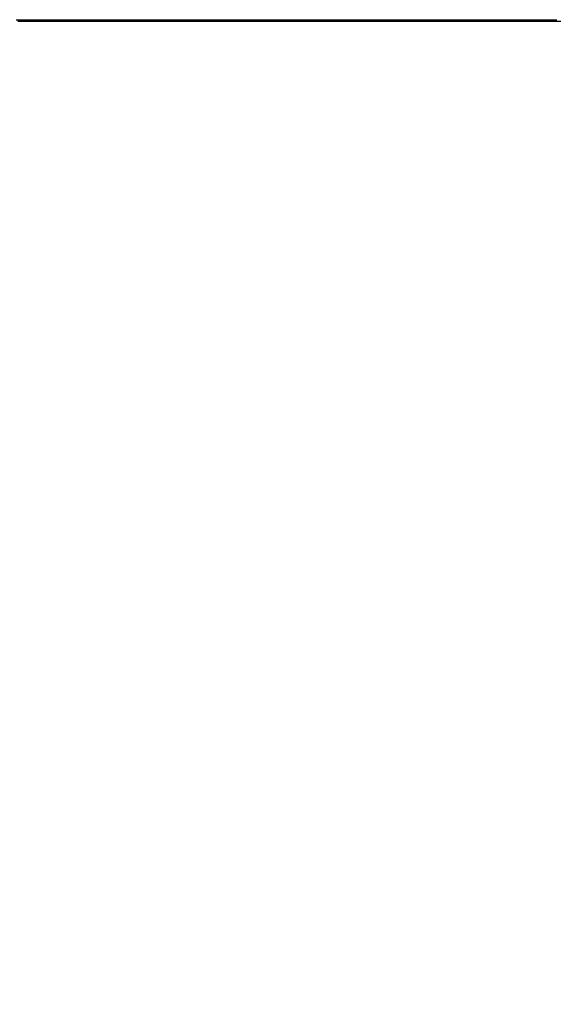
# Paper-space layout 'Wall Base Bracket' of a CAD drawing. Header units: millimetres. Extents: x 245 to 9339, y 492 to 8064.
# Tile 25 of 57: x 2799 to 3186, y 2126 to 2840. Entities that reach past the tile are written whole.
import ezdxf

# ---------------------------------------------------------------- set-up
doc = ezdxf.new("R2010")
doc.units = ezdxf.units.MM
doc.layers.add('COMPONENT_GEOMETRY', color=7, linetype='Continuous')
doc.styles.add('SLDTEXTSTYLE0', font='TXT', dxfattribs={"width": 0.75})
doc.dimstyles.new('SLDDIMSTYLE0', dxfattribs={"dimtxt": 50, "dimasz": 3.302, "dimexe": 0, "dimexo": 0.0625, "dimgap": 12.5, "dimtad": 0, "dimtih": 1, "dimtoh": 1, "dimdec": 0, "dimrnd": 1e-09, "dimzin": 12, "dimdsep": 46, "dimtxsty": 'SLDTEXTSTYLE0', "dimsah": 1, "dimcen": 0.09, "dimadec": 0, "dimazin": 3, "dimtfac": 1, "dimtdec": 0, "dimtofl": 0, "dimtmove": 0, "dimatfit": 3, "dimfxl": 1, "dimfrac": 2, "dimtolj": 1, "dimtzin": 12, "dimarcsym": 0})
doc.dimstyles.new('SLDDIMSTYLE2', dxfattribs={"dimtxt": 3.175, "dimasz": 3.302, "dimexe": 0, "dimexo": 0.0625, "dimgap": 0.79375, "dimtad": 0, "dimtih": 1, "dimtoh": 1, "dimdec": 1, "dimrnd": 1e-09, "dimzin": 12, "dimdsep": 46, "dimtxsty": 'SLDTEXTSTYLE0', "dimsah": 1, "dimcen": 0.09, "dimadec": 0, "dimazin": 3, "dimtfac": 1, "dimtdec": 1, "dimtofl": 0, "dimtmove": 0, "dimatfit": 3, "dimfxl": 1, "dimfrac": 2, "dimtolj": 1, "dimtzin": 12, "dimarcsym": 0})

# ---------------------------------------------------------------- blocks, each defined once
blk = doc.blocks.new('_D_21')
at = {"layer": 'COMPONENT_GEOMETRY', "color": 7}
for p, q in [((4545.08, 2838.73), (4868.32, 2838.73)), ((4865.15, 2838.73), (4865.15, 1750.17)), ((4865.15, 656.56), (4865.15, 1745.13)), ((713.95, 656.56), (4868.32, 656.56))]:
    blk.add_line(p, q, dxfattribs=at)
for points in [[(4865.15, 2838.73), (4864.64, 2835.43), (4865.65, 2835.43)], [(4865.15, 656.56), (4865.65, 659.87), (4864.64, 659.87)]]:
    blk.add_solid(points, dxfattribs=at)
at = {"layer": 'COMPONENT_GEOMETRY', "color": 7, "insert": (4858.69, 1749.22), "char_height": 3.175, "attachment_point": 1, "style": 'SLDTEXTSTYLE0'}
blk.add_mtext('2182.2', dxfattribs=at)
blk = doc.blocks.new('_D_23')
at = {"layer": 'COMPONENT_GEOMETRY', "color": 7}
for p, q in [((4544.13, 2838.25), (4544.13, 979.41)), ((713.18, 669.33), (713.18, 985.76)), ((713.18, 982.58), (2554.77, 982.58)), ((4544.13, 982.58), (2702.55, 982.58))]:
    blk.add_line(p, q, dxfattribs=at)
for points in [[(713.18, 982.58), (716.49, 982.08), (716.49, 983.09)], [(4544.13, 982.58), (4540.83, 983.09), (4540.83, 982.08)]]:
    blk.add_solid(points, dxfattribs=at)
at = {"layer": 'COMPONENT_GEOMETRY', "color": 7, "insert": (2554.77, 1007.35), "char_height": 50, "attachment_point": 1, "style": 'SLDTEXTSTYLE0'}
blk.add_mtext('3831', dxfattribs=at)

psp = doc.layouts.new('Wall Base Bracket')

# ---------------------------------------------------------------- linework, layer by layer
at = {"color": 7, "linetype": 'Continuous', "lineweight": 25, "flags": 128}
for points in [[(2796.96, 2839.71), (2800.84, 2839.71), (2808.6, 2839.71), (2812.47, 2839.71), (2820.23, 2839.71), (2824.11, 2839.71), (2827.99, 2839.71), (2835.75, 2839.71), (2839.63, 2839.71), (2847.39, 2839.71), (2851.27, 2839.71), (2859.03, 2839.71), (2862.91, 2839.71), (2870.67, 2839.71), (2874.54, 2839.71), (2878.42, 2839.71), (2886.18, 2839.71), (2890.06, 2839.71), (2897.82, 2839.71), (2901.7, 2839.71), (2909.46, 2839.71), (2913.34, 2839.71), (2921.1, 2839.71), (2924.98, 2839.71), (2928.86, 2839.71), (2936.61, 2839.71), (2940.49, 2839.71), (2948.25, 2839.71), (2952.13, 2839.71), (2959.89, 2839.71), (2963.77, 2839.71), (2971.53, 2839.71), (2975.41, 2839.71), (2979.29, 2839.71), (2987.05, 2839.71), (2990.93, 2839.71), (2998.69, 2839.71), (3002.56, 2839.71), (3010.32, 2839.71), (3014.2, 2839.71), (3018.08, 2839.71), (3025.84, 2839.71), (3029.72, 2839.71), (3037.48, 2839.71), (3041.36, 2839.71), (3049.12, 2839.71), (3053, 2839.71), (3060.76, 2839.71), (3064.63, 2839.71), (3068.51, 2839.71), (3076.27, 2839.71), (3080.15, 2839.71), (3087.91, 2839.71), (3091.79, 2839.71), (3099.55, 2839.71), (3103.43, 2839.71), (3111.19, 2839.71), (3115.07, 2839.71), (3118.95, 2839.71), (3126.7, 2839.71), (3130.58, 2839.71), (3138.34, 2839.71), (3142.22, 2839.71), (3149.98, 2839.71), (3153.86, 2839.71), (3161.62, 2839.71), (3165.5, 2839.71), (3169.38, 2839.71), (3177.14, 2839.71), (3181.02, 2839.71), (3188.77, 2839.71)], [(2798.05, 2838.73), (2801.93, 2838.73), (2805.8, 2838.73), (2813.56, 2838.73), (2817.44, 2838.73), (2825.2, 2838.73), (2829.08, 2838.73), (2836.84, 2838.73), (2840.72, 2838.73), (2844.6, 2838.73), (2852.36, 2838.73), (2856.24, 2838.73), (2864, 2838.73), (2867.87, 2838.73), (2875.63, 2838.73), (2879.51, 2838.73), (2887.27, 2838.73), (2891.15, 2838.73), (2895.03, 2838.73), (2902.79, 2838.73), (2906.67, 2838.73), (2914.43, 2838.73), (2918.31, 2838.73), (2926.07, 2838.73), (2929.94, 2838.73), (2937.7, 2838.73), (2941.58, 2838.73), (2945.46, 2838.73), (2953.22, 2838.73), (2957.1, 2838.73), (2964.86, 2838.73), (2968.74, 2838.73), (2976.5, 2838.73), (2980.38, 2838.73), (2988.14, 2838.73), (2992.01, 2838.73), (2995.89, 2838.73), (3003.65, 2838.73), (3007.53, 2838.73), (3015.29, 2838.73), (3019.17, 2838.73), (3026.93, 2838.73), (3030.81, 2838.73), (3034.69, 2838.73), (3042.45, 2838.73), (3046.33, 2838.73), (3054.08, 2838.73), (3057.96, 2838.73), (3065.72, 2838.73), (3069.6, 2838.73), (3077.36, 2838.73), (3081.24, 2838.73), (3085.12, 2838.73), (3092.88, 2838.73), (3096.76, 2838.73), (3104.52, 2838.73), (3108.4, 2838.73), (3116.16, 2838.73), (3120.03, 2838.73), (3127.79, 2838.73), (3131.67, 2838.73), (3135.55, 2838.73), (3143.31, 2838.73), (3147.19, 2838.73), (3154.95, 2838.73), (3158.83, 2838.73), (3166.59, 2838.73), (3170.47, 2838.73), (3178.23, 2838.73), (3182.1, 2838.73), (3185.98, 2838.73), (3193.74, 2838.73)]]:
    psp.add_lwpolyline(points, dxfattribs=at)

# ---------------------------------------------------------------- dimensions: what is measured, and where the dimension line sits
at = {"layer": 'COMPONENT_GEOMETRY', "color": 7}
dim = psp.add_linear_dim(base=(4865.15, 656.56), p1=(4543.81, 2838.73), p2=(712.68, 656.56), angle=90, dimstyle='SLDDIMSTYLE2', dxfattribs=at)
dim.commit()
dim.dimension.update_dxf_attribs({"geometry": '_D_21', "text_midpoint": (4865.15, 1747.65), "dimtype": 160})
dim = psp.add_linear_dim(base=(4544.13, 982.58), p1=(713.18, 668.06), p2=(4544.13, 2839.52), dimstyle='SLDDIMSTYLE0', dxfattribs=at)
dim.commit()
dim.dimension.update_dxf_attribs({"geometry": '_D_23', "text_midpoint": (2628.66, 982.58), "dimtype": 160})

doc.saveas('drawing.dxf')
